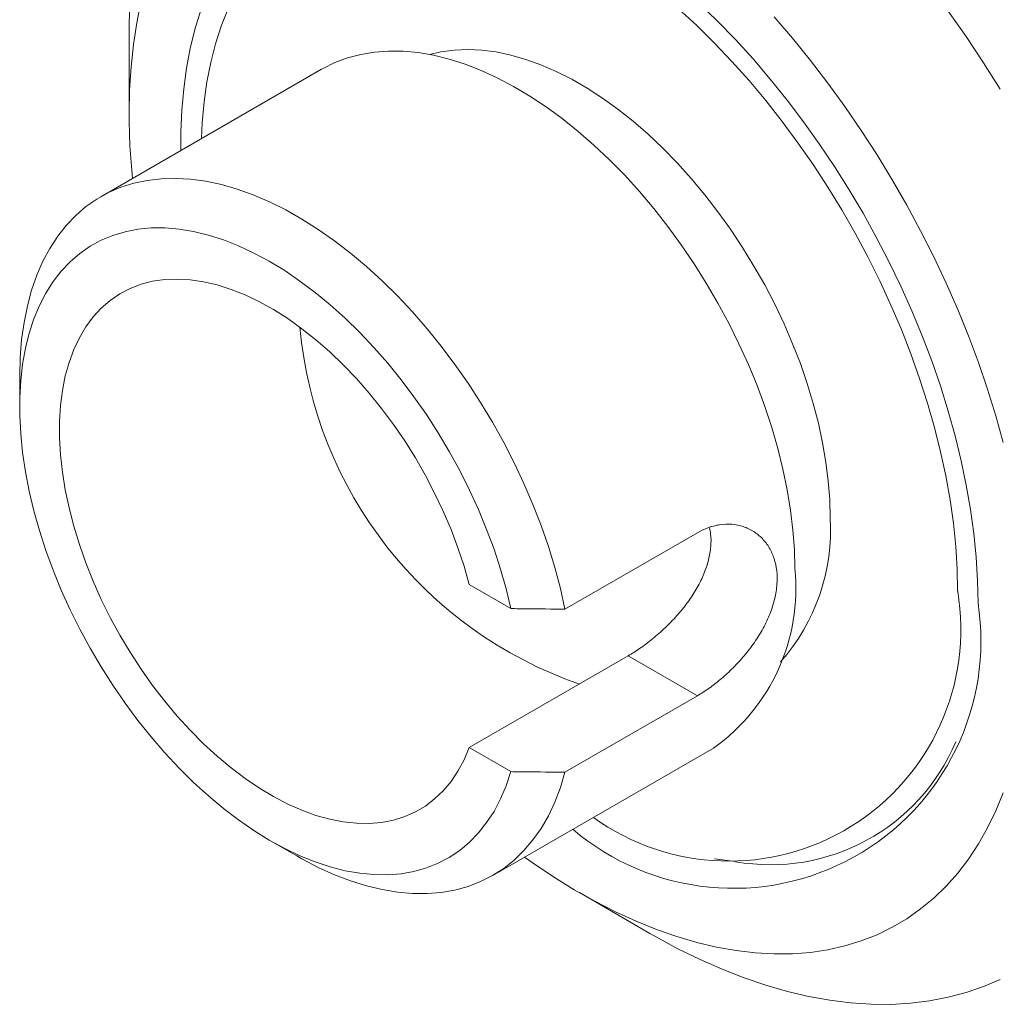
# Model space of a CAD drawing. Header units: inches. Extents: x 0.1 to 10.9, y 0 to 8.5.
# Tile 4 of 8: x 8.2 to 9.7, y 5.7 to 7.3. Entities that reach past the tile are written whole.
import ezdxf

# ---------------------------------------------------------------- set-up
doc = ezdxf.new("R2010")
doc.units = ezdxf.units.IN
doc.header["$MEASUREMENT"] = 0

msp = doc.modelspace()

# ---------------------------------------------------------------- linework, layer by layer
at = {"color": 7, "linetype": 'Continuous', "lineweight": 18}
for p, q in [((8.3443, 7.2981), (8.3443, 7.1674)), ((8.6525, 7.2378), (8.299, 7.0337)), ((8.1689, 6.7462), (8.1689, 6.6972)), ((9.2545, 6.495), (9.0424, 6.3726)), ((8.9559, 6.3735), (8.889, 6.4121)), ((9.1436, 6.2978), (8.889, 6.1508)), ((9.2545, 6.2338), (9.1436, 6.2978)), ((9.0424, 6.1113), (9.2545, 6.2338)), ((8.9559, 6.1122), (8.889, 6.1508)), ((8.9269, 5.946), (9.2805, 6.1501)), ((8.5705, 6.0016), (8.6129, 5.9771)), ((9.2817, 5.9726), (9.3158, 5.968)), ((9.0654, 5.9183), (9.1785, 5.853))]:
    msp.add_line(p, q, dxfattribs=at)
at = {"color": 7, "linetype": 'Continuous', "lineweight": 18, "flags": 128}
for points in [[(8.3631, 7.3459), (8.3564, 7.3124), (8.3511, 7.2777), (8.3473, 7.242), (8.345, 7.2052), (8.3443, 7.1674), (8.3443, 7.1674)], [(8.3443, 7.2981), (8.345, 7.3388)], [(9.7041, 6.3824), (9.7033, 6.4188), (9.7011, 6.4559), (9.6973, 6.4937), (9.692, 6.5322), (9.6853, 6.5711), (9.677, 6.6105), (9.6673, 6.6502), (9.6562, 6.6902), (9.6437, 6.7303), (9.6298, 6.7704), (9.6146, 6.8105), (9.5981, 6.8505), (9.5803, 6.8902), (9.5613, 6.9296), (9.5411, 6.9686), (9.5198, 7.0071), (9.4974, 7.0449), (9.474, 7.0821), (9.4496, 7.1184), (9.4243, 7.1539), (9.3982, 7.1885), (9.3712, 7.222), (9.3436, 7.2544), (9.3153, 7.2856), (9.2864, 7.3155), (9.2569, 7.3441)], [(8.4587, 7.331), (8.4497, 7.3018), (8.4422, 7.2712), (8.4362, 7.2395), (8.4317, 7.2066), (8.4286, 7.1726), (8.4271, 7.1376), (8.427, 7.1076)], [(8.5021, 7.3339), (8.4916, 7.3069), (8.4826, 7.2786), (8.475, 7.2489), (8.4689, 7.2179), (8.4644, 7.1858), (8.4613, 7.1526), (8.46, 7.1267)], [(9.6714, 6.4013), (9.6707, 6.4369), (9.6684, 6.4733), (9.6646, 6.5104), (9.6592, 6.5481), (9.6524, 6.5863), (9.6441, 6.6249), (9.6343, 6.6639), (9.6231, 6.703), (9.6105, 6.7423), (9.5965, 6.7816), (9.5812, 6.8209), (9.5645, 6.8599), (9.5466, 6.8987), (9.5275, 6.9371), (9.5072, 6.9751), (9.4858, 7.0124), (9.4634, 7.0492), (9.4399, 7.0851), (9.4155, 7.1202), (9.3902, 7.1544), (9.3641, 7.1876), (9.3372, 7.2197), (9.3096, 7.2505), (9.2815, 7.2802), (9.2528, 7.3084), (9.2236, 7.3353)], [(9.7445, 6.64), (9.7326, 6.6825), (9.7194, 6.7251), (9.7047, 6.7678), (9.6888, 6.8105), (9.6715, 6.853), (9.6529, 6.8953), (9.6331, 6.9374), (9.6121, 6.979), (9.5899, 7.0202), (9.5667, 7.0607), (9.5424, 7.1007), (9.517, 7.1399), (9.4908, 7.1783), (9.4636, 7.2157), (9.4356, 7.2522), (9.4069, 7.2877), (9.3774, 7.322)], [(9.656, 7.3311), (9.6848, 7.2902), (9.7127, 7.2484), (9.7396, 7.2058)], [(9.4106, 6.4376), (9.4098, 6.4681), (9.4075, 6.4994), (9.4037, 6.5314), (9.3984, 6.564), (9.3916, 6.597), (9.3833, 6.6303), (9.3736, 6.6638), (9.3625, 6.6975), (9.35, 6.7311), (9.3362, 6.7646), (9.3211, 6.7979), (9.3048, 6.8308), (9.2874, 6.8632), (9.2688, 6.8951), (9.2492, 6.9263), (9.2286, 6.9566), (9.2071, 6.9861), (9.1848, 7.0145), (9.1617, 7.0419), (9.138, 7.068), (9.1136, 7.0928), (9.0888, 7.1163), (9.0635, 7.1383), (9.0379, 7.1588), (9.0121, 7.1777), (8.9861, 7.1949), (8.96, 7.2104), (8.934, 7.2241), (8.908, 7.236), (8.8823, 7.246), (8.8568, 7.2541), (8.8318, 7.2603), (8.8072, 7.2646), (8.7831, 7.2668), (8.7597, 7.2671), (8.737, 7.2654), (8.7151, 7.2618), (8.694, 7.2561), (8.6739, 7.2486), (8.6548, 7.2391), (8.6525, 7.2378)], [(9.4672, 6.5192), (9.4664, 6.5482), (9.4641, 6.578), (9.4603, 6.6084), (9.455, 6.6393), (9.4483, 6.6707), (9.44, 6.7024), (9.4304, 6.7343), (9.4194, 6.7662), (9.407, 6.7981), (9.3933, 6.8298), (9.3784, 6.8612), (9.3623, 6.8922), (9.3451, 6.9226), (9.3268, 6.9524), (9.3076, 6.9815), (9.2874, 7.0096), (9.2663, 7.0368), (9.2445, 7.0629), (9.2221, 7.0878), (9.199, 7.1115), (9.1754, 7.1337), (9.1514, 7.1545), (9.1271, 7.1738), (9.1026, 7.1915), (9.0779, 7.2075), (9.0531, 7.2218), (9.0285, 7.2343), (9.0039, 7.245), (8.9796, 7.2537), (8.9556, 7.2606), (8.932, 7.2656), (8.909, 7.2686), (8.8865, 7.2696), (8.8647, 7.2687), (8.8437, 7.2658), (8.8257, 7.2616)], [(8.1689, 6.7462), (8.1697, 6.7759), (8.172, 6.8046), (8.1758, 6.8323), (8.1812, 6.8587), (8.188, 6.8839), (8.1963, 6.9077), (8.2061, 6.9301), (8.2172, 6.9509), (8.2298, 6.9702), (8.2436, 6.9877), (8.2588, 7.0036), (8.2751, 7.0177), (8.2927, 7.0299), (8.3113, 7.0403), (8.331, 7.0488), (8.3517, 7.0553), (8.3732, 7.0599), (8.3957, 7.0625), (8.4188, 7.0631), (8.4426, 7.0617), (8.4671, 7.0584), (8.492, 7.0531), (8.5173, 7.0458), (8.543, 7.0366), (8.5689, 7.0255), (8.595, 7.0126), (8.6211, 6.9978), (8.6472, 6.9813), (8.6732, 6.9631), (8.699, 6.9433), (8.7244, 6.9218), (8.7495, 6.8989), (8.7742, 6.8746), (8.7982, 6.8489), (8.8216, 6.822), (8.8443, 6.794), (8.8662, 6.7648), (8.8872, 6.7348), (8.9073, 6.7039), (8.9264, 6.6722), (8.9443, 6.6399), (8.9611, 6.6071), (8.9767, 6.5739), (8.9911, 6.5404), (9.0041, 6.5067), (9.0158, 6.473), (9.0261, 6.4393), (9.035, 6.4058), (9.0424, 6.3726)], [(8.9559, 6.3735), (8.9482, 6.405), (8.9391, 6.4367), (8.9287, 6.4686), (8.9168, 6.5004), (8.9037, 6.5321), (8.8893, 6.5635), (8.8737, 6.5946), (8.8569, 6.6252), (8.8391, 6.6551), (8.8203, 6.6844), (8.8005, 6.7128), (8.7799, 6.7403), (8.7584, 6.7668), (8.7363, 6.7921), (8.7135, 6.8162), (8.6902, 6.839), (8.6664, 6.8604), (8.6423, 6.8802), (8.6179, 6.8985), (8.5934, 6.9152), (8.5687, 6.9302), (8.544, 6.9434), (8.5195, 6.9548), (8.4951, 6.9644), (8.4711, 6.9721), (8.4474, 6.9779), (8.4241, 6.9817), (8.4015, 6.9836), (8.3794, 6.9836), (8.3581, 6.9816), (8.3376, 6.9776), (8.3179, 6.9717), (8.2992, 6.9639), (8.2816, 6.9543), (8.265, 6.9427), (8.2496, 6.9294), (8.2354, 6.9144), (8.2224, 6.8976), (8.2108, 6.8792), (8.2005, 6.8592), (8.1916, 6.8378), (8.1841, 6.815), (8.1781, 6.7908), (8.1736, 6.7654), (8.1706, 6.7389), (8.1691, 6.7113), (8.1691, 6.6828), (8.1706, 6.6535), (8.1736, 6.6235), (8.1781, 6.5929), (8.1841, 6.5618), (8.1916, 6.5304), (8.2005, 6.4987), (8.2108, 6.4669), (8.2224, 6.435), (8.2354, 6.4033), (8.2496, 6.3718), (8.265, 6.3407), (8.2816, 6.31), (8.2992, 6.28), (8.3179, 6.2506), (8.3376, 6.222), (8.3581, 6.1944), (8.3794, 6.1678), (8.4015, 6.1423), (8.4241, 6.118), (8.4474, 6.095), (8.4711, 6.0734), (8.4951, 6.0533), (8.5195, 6.0348), (8.544, 6.0178), (8.5687, 6.0026), (8.5934, 5.9891), (8.6179, 5.9774), (8.6423, 5.9676), (8.6664, 5.9596), (8.6902, 5.9535), (8.7135, 5.9494), (8.7363, 5.9472), (8.7584, 5.947), (8.7799, 5.9487), (8.8005, 5.9523), (8.8203, 5.9579), (8.8391, 5.9654), (8.8569, 5.9748), (8.8737, 5.9861), (8.8893, 5.9991), (8.9037, 6.014), (8.9168, 6.0305), (8.9287, 6.0486), (8.9391, 6.0684), (8.9482, 6.0896), (8.9559, 6.1122)], [(8.889, 6.4121), (8.8807, 6.4414), (8.8709, 6.4709), (8.8598, 6.5003), (8.8473, 6.5295), (8.8336, 6.5585), (8.8187, 6.587), (8.8027, 6.615), (8.7856, 6.6423), (8.7675, 6.6688), (8.7486, 6.6943), (8.7288, 6.7189), (8.7083, 6.7422), (8.6872, 6.7643), (8.6655, 6.7851), (8.6434, 6.8044), (8.621, 6.8221), (8.5984, 6.8383), (8.5756, 6.8527), (8.5528, 6.8654), (8.5301, 6.8762), (8.5075, 6.8852), (8.4853, 6.8922), (8.4634, 6.8974), (8.442, 6.9005), (8.4213, 6.9017), (8.4012, 6.9009), (8.3818, 6.8981), (8.3633, 6.8933), (8.3458, 6.8866), (8.3293, 6.878), (8.3139, 6.8675), (8.2996, 6.8551), (8.2866, 6.841), (8.2749, 6.8252), (8.2645, 6.8077), (8.2556, 6.7887), (8.248, 6.7682), (8.2419, 6.7464), (8.2373, 6.7232), (8.2343, 6.6989), (8.2327, 6.6735), (8.2327, 6.6472), (8.2343, 6.62), (8.2373, 6.5922), (8.2419, 6.5637), (8.248, 6.5348), (8.2556, 6.5056), (8.2645, 6.4762), (8.2749, 6.4468), (8.2866, 6.4174), (8.2996, 6.3883), (8.3139, 6.3595), (8.3293, 6.3312), (8.3458, 6.3035), (8.3633, 6.2766), (8.3818, 6.2505), (8.4012, 6.2254), (8.4213, 6.2013), (8.442, 6.1785), (8.4634, 6.157), (8.4853, 6.1369), (8.5075, 6.1183), (8.5301, 6.1012), (8.5528, 6.0858), (8.5756, 6.0722), (8.5984, 6.0603), (8.621, 6.0503), (8.6434, 6.0421), (8.6655, 6.0359), (8.6872, 6.0317), (8.7083, 6.0294), (8.7288, 6.0291), (8.7486, 6.0308), (8.7675, 6.0345), (8.7856, 6.0401), (8.8027, 6.0476), (8.8187, 6.0571), (8.8336, 6.0684), (8.8473, 6.0816), (8.8598, 6.0964), (8.8709, 6.113), (8.8807, 6.1311), (8.889, 6.1508)], [(9.0424, 6.1113), (9.035, 6.0866), (9.0261, 6.0633), (9.0158, 6.0415), (9.0041, 6.0213), (8.9911, 6.0027), (8.9767, 5.9857), (8.9611, 5.9706), (8.9443, 5.9572), (8.9264, 5.9456), (8.9073, 5.936), (8.8872, 5.9282), (8.8662, 5.9224), (8.8443, 5.9186), (8.8216, 5.9167), (8.7982, 5.9169), (8.7742, 5.919), (8.7495, 5.9231), (8.7244, 5.9291), (8.699, 5.9371), (8.6732, 5.947), (8.6472, 5.9588), (8.6211, 5.9724), (8.6129, 5.9771)], [(8.9776, 5.9752), (8.9912, 5.9655), (9.0242, 5.9434), (9.0572, 5.923), (9.0903, 5.9044), (9.1233, 5.8875), (9.1562, 5.8725), (9.1889, 5.8592), (9.2214, 5.8479), (9.2535, 5.8385), (9.2852, 5.831), (9.3165, 5.8254), (9.3472, 5.8217), (9.3774, 5.8201), (9.4069, 5.8203), (9.4356, 5.8226), (9.4636, 5.8268), (9.4908, 5.8329), (9.517, 5.841), (9.5424, 5.8509), (9.5667, 5.8628), (9.5899, 5.8765), (9.6121, 5.8921), (9.6331, 5.9095), (9.6529, 5.9287), (9.6715, 5.9495), (9.6888, 5.9721), (9.7047, 5.9963), (9.7194, 6.0221), (9.7326, 6.0494), (9.7445, 6.0782)], [(9.7396, 5.7793), (9.7127, 5.7678), (9.6848, 5.7582), (9.656, 5.7506), (9.6263, 5.7449), (9.5958, 5.7411), (9.5646, 5.7393), (9.5326, 5.7395), (9.5, 5.7417), (9.4668, 5.7458), (9.4331, 5.7519), (9.3989, 5.7599), (9.3643, 5.7698), (9.3294, 5.7817), (9.2942, 5.7955), (9.2588, 5.8111), (9.2232, 5.8285), (9.1876, 5.8478), (9.1785, 5.853)]]:
    msp.add_lwpolyline(points, dxfattribs=at)
at = {"color": 7, "linetype": 'Continuous', "lineweight": 18}
for centre, radius, start, end in [((9.3984, 7.1692), 1.0542, 180.0945, 185.7844), ((9.2843, 6.8853), 0.6694, 185.1976, 250.9184), ((9.148, 6.4998), 0.3198, 318.5429, 3.4833), ((9.0981, 6.4058), 0.3141, 305.5018, 5.8104), ((9.3051, 6.3402), 0.3714, 234.212, 9.4746), ((9.3121, 6.3218), 0.3966, 229.5799, 8.7915), ((9.3717, 6.285), 0.322, 259.9867, 337.1155)]:
    msp.add_arc(centre, radius, start, end, dxfattribs=at)
for points, knots in [([(9.2736, 6.5035), (9.2744, 6.4998), (9.2768, 6.4895), (9.2762, 6.471), (9.2722, 6.4488), (9.2644, 6.4266), (9.2532, 6.4046), (9.2389, 6.3829), (9.2219, 6.362), (9.2028, 6.3423), (9.1826, 6.3245), (9.1624, 6.3093), (9.1497, 6.3015), (9.1436, 6.2978)], [0, 0, 0, 0, 0.051657, 0.147209, 0.23897, 0.330747, 0.423738, 0.516744, 0.614181, 0.711608, 0.810451, 0.909264, 1, 1, 1, 1]), ([(9.2545, 6.2338), (9.2608, 6.2377), (9.2735, 6.2455), (9.2929, 6.2608), (9.3118, 6.2783), (9.3298, 6.2979), (9.3462, 6.3192), (9.3603, 6.342), (9.3714, 6.3657), (9.379, 6.3894), (9.3826, 6.4126), (9.3823, 6.4343), (9.378, 6.454), (9.3702, 6.4715), (9.359, 6.4862), (9.3449, 6.4978), (9.3283, 6.5056), (9.3098, 6.5094), (9.2901, 6.5086), (9.2714, 6.5038), (9.2597, 6.4977), (9.2545, 6.495)], [0, 0, 0, 0, 0.052496, 0.104996, 0.157438, 0.209887, 0.263419, 0.316949, 0.371259, 0.425561, 0.478719, 0.531875, 0.583802, 0.635736, 0.688153, 0.740575, 0.794475, 0.848371, 0.902548, 0.956717, 1, 1, 1, 1]), ([(8.9559, 6.3735), (8.9639, 6.3734), (8.9927, 6.3731), (9.0216, 6.3728), (9.0424, 6.3726)], [0, 0, 0, 0, 0.277807, 1, 1, 1, 1]), ([(9.0424, 6.1113), (9.0216, 6.1115), (8.9927, 6.1118), (8.9639, 6.1121), (8.9559, 6.1122)], [0, 0, 0, 0, 0.722193, 1, 1, 1, 1])]:
    msp.add_open_spline(points, degree=3, knots=knots, dxfattribs=at)

doc.saveas('drawing.dxf')
